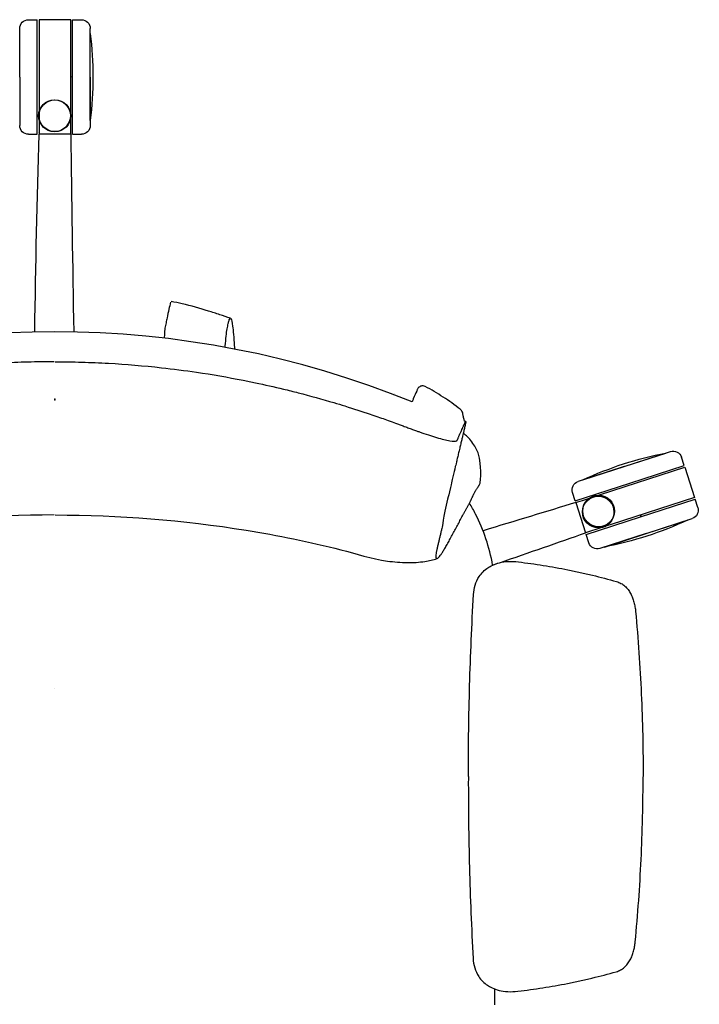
# Model space of a CAD drawing. Header units: metres. Extents: x 1.1 to 14.9, y -7.2 to 0.
# Tile 8 of 22: x 5.293 to 5.679, y -2.544 to -1.985. Entities that reach past the tile are written whole.
import ezdxf

# ---------------------------------------------------------------- set-up
doc = ezdxf.new("R2010")
doc.units = ezdxf.units.M
doc.header["$MEASUREMENT"] = 0
for name, color, linetype in [('2D_Any', 251, 'Continuous'), ('72_AIX_TNKFLEX_D3_FLEX_BASE_FLEX_300', 7, 'Continuous'), ('72_AIX_TNKFLEX_D3_FLEX_RUEDA_ESTANDAR', 7, 'Continuous'), ('72_AIX_TNKFLEX_D3_FLEX_TELAS_FLEX_DELATNE', 7, 'Continuous'), ('72_AIX_TNKFLEX_D3_FLEX_TELAS_FLEX_DETRAS', 7, 'Continuous')]:
    doc.layers.add(name, color=color, linetype=linetype)

# ---------------------------------------------------------------- blocks, each defined once
blk = doc.blocks.new('72AIX_TNKFLEX_D3_FLEX_BASE_FLEX_300')
at = {"extrusion": (8.04963631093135e-12, 1.107937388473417e-11, -1)}
blk.add_line((-4.440892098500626e-15, -1.77635683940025e-15, 0.1294484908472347), (1.122657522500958e-12, 1.548983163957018e-12, -0.01055150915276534), dxfattribs=at)
blk = doc.blocks.new('72AIX_TNKFLEX_D3_FLEX_TELA_BAJA_NUEVO')
blk.add_point((0, 0))
blk = doc.blocks.new('72AIX_TNKFLEX_D3_FLEX_TELA_BASE_NUEVO')
blk.add_point((0, 0))
blk = doc.blocks.new('72AIX_TNKFLEX_D3_CRON_RUEDA_1')
blk.add_circle((0, 0), 0.009000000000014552)
blk.add_point((0.009999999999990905, 0.02200000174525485, -0.06900000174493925))
blk = doc.blocks.new('2D_fLEX')
at = {"layer": '2D_Any'}
for p, q in [((-0.01459790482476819, 0.6937679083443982), (-0.009599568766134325, 0.6937679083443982)), ((-0.009599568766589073, 0.6612679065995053), (-0.009599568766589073, 0.6937679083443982)), ((0.00940043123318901, 0.6937679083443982), (-0.008599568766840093, 0.6937679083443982)), ((-0.008599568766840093, 0.6937679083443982), (-0.008599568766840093, 0.6440987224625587)), ((0.00940043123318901, 0.641905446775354), (0.00940043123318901, 0.6937679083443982)), ((0.01040043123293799, 0.6612679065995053), (0.01040043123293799, 0.6937679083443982)), ((0.01040043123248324, 0.6937679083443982), (0.01539876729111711, 0.6937679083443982)), ((-0.01960123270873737, 0.6612679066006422), (-0.01959790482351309, 0.6887679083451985)), ((0.02040209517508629, 0.6612679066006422), (0.02039876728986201, 0.6887679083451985)), ((0.02040209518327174, 0.6612679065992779), (0.02040209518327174, 0.6860159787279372)), ((-0.01960123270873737, 0.6612679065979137), (-0.01959790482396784, 0.6337679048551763)), ((-0.009599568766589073, 0.6407901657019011), (-0.009599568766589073, 0.6612679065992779)), ((0.01040043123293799, 0.628767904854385), (0.01040043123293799, 0.6612679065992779)), ((0.02040209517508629, 0.6612679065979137), (0.02039876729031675, 0.6337679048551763)), ((0.02040209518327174, 0.636519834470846), (0.02040209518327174, 0.6612679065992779)), ((-0.008599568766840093, 0.6440987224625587), (-0.008599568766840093, 0.6392679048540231)), ((-0.009599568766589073, 0.6394332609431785), (-0.009599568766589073, 0.6407901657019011)), ((-0.009599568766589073, 0.6385118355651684), (-0.009599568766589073, 0.6394321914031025)), ((-0.009599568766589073, 0.628767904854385), (-0.009599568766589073, 0.6385118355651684)), ((-0.008599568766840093, 0.6392679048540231), (-0.008599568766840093, 0.628767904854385)), ((0.00940043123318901, 0.6392679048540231), (0.00940043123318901, 0.6419054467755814)), ((0.00940043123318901, 0.6389125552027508), (0.00940043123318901, 0.6392679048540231)), ((0.00940043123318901, 0.6389125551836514), (0.00940043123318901, 0.6389125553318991)), ((0.00940043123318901, 0.6374027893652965), (0.00940043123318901, 0.6389088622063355)), ((0.00940043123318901, 0.628767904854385), (0.00940043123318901, 0.6374027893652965)), ((-0.01459790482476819, 0.6287679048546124), (-0.009599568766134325, 0.6287679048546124)), ((0.009111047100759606, 0.6287679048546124), (-0.008599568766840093, 0.6287679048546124)), ((0.00940043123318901, 0.6287679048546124), (0.009111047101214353, 0.6287679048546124)), ((0.01040043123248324, 0.6287679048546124), (0.01539876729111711, 0.6287679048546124)), ((0.323404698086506, 0.4404389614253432), (0.3495686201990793, 0.4489065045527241)), ((0.323404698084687, 0.4404389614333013), (0.3469494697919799, 0.448062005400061)), ((0.3574052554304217, 0.4409344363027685), (0.3558656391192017, 0.4456897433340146)), ((0.3234046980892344, 0.4404389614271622), (0.297242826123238, 0.4319650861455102)), ((0.2998599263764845, 0.432815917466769), (0.3234046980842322, 0.4404389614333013)), ((0.3098421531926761, 0.4244839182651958), (0.3577132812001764, 0.4399830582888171)), ((0.3264854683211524, 0.4309235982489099), (0.3574052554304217, 0.4409344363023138)), ((0.3577132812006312, 0.4399830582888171), (0.3632577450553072, 0.4228582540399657)), ((0.2955656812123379, 0.4209127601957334), (0.3264854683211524, 0.4309235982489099)), ((0.2955656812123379, 0.4209127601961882), (0.2940260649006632, 0.4256680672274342)), ((0.3058631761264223, 0.4231956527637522), (0.3098421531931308, 0.4244839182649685)), ((0.295873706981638, 0.4199613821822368), (0.2970474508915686, 0.4203414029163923)), ((0.2958737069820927, 0.4199613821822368), (0.3014181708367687, 0.402836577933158)), ((0.2970474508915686, 0.4203414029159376), (0.2995910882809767, 0.4211649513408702)), ((0.2995910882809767, 0.4211649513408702), (0.3058631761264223, 0.4231956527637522)), ((0.3632577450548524, 0.4228582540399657), (0.3158763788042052, 0.4075176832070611)), ((0.3326459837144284, 0.4118960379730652), (0.3635657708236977, 0.4219068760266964)), ((0.3651053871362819, 0.4171515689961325), (0.3635657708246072, 0.4219068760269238)), ((0.3017261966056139, 0.4018851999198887), (0.3326459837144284, 0.4118960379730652)), ((0.3357267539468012, 0.4023806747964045), (0.3618886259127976, 0.4108545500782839)), ((0.3357267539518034, 0.4023806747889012), (0.3592715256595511, 0.4100037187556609)), ((0.3105756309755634, 0.4058014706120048), (0.3014181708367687, 0.402836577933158)), ((0.3357267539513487, 0.4023806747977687), (0.3095628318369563, 0.3939131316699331)), ((0.3109663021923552, 0.4059279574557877), (0.3105756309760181, 0.4058014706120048)), ((0.3114076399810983, 0.4060708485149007), (0.3109663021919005, 0.4059279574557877)), ((0.3139667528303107, 0.4068994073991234), (0.3114076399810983, 0.4060708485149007)), ((0.3121819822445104, 0.3947576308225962), (0.3357267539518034, 0.4023806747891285)), ((0.3139667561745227, 0.4068994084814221), (0.3139667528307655, 0.4068994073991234)), ((0.3158763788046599, 0.4075176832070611), (0.3139783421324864, 0.4069031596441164)), ((0.3032658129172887, 0.3971298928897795), (0.3017261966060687, 0.4018851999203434))]:
    blk.add_line(p, q, dxfattribs=at)
for centre in [(0.0004004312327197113, 0.6392679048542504, -0.005026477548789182), (0.3086354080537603, 0.4146332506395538, -0.005026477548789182)]:
    blk.add_circle(centre, 0.009000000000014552, dxfattribs=at)
at = {"layer": '2D_Any', "extrusion": (0, 0, -1)}
for centre, radius, start, end in [((0.01459790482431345, 0.6887679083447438), 0.004999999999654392, 359.999999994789, 90), ((-0.01539876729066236, 0.6887679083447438), 0.004999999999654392, 90, 180.000000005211), ((0.1832311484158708, 0.6612679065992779), 0.2051315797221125, 173.0706788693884, 186.9293211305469), ((0.01459790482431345, 0.6337679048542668), 0.004999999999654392, 270, 5.211020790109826e-09), ((-0.01539876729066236, 0.6337679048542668), 0.004999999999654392, 179.999999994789, 270), ((-0.3861289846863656, 0.2467067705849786), 0.2051315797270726, 65.13038445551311, 78.98902671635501), ((-0.3511087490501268, 0.4441496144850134), 0.00499999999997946, 72.05970558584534, 162.0597055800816), ((-0.2987829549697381, 0.4272081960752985), 0.005000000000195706, 342.0597055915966, 72.05970558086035), ((-0.3603484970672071, 0.4156114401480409), 0.005000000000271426, 162.0597055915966, 252.0597055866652), ((-0.2730024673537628, 0.5961128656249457), 0.2051315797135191, 245.130384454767, 258.989026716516), ((-0.3080227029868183, 0.3986700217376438), 0.004999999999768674, 252.0597055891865, 342.0597055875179)]:
    blk.add_arc(centre, radius, start, end, dxfattribs=at)
at = {"layer": '2D_Any'}
for centre, radius, start, end in [((0.0004004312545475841, 0.639267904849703), 0.00899999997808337, 341.4426062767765, 353.0124337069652), ((0.0004004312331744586, 0.6392679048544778), 0.009000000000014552, 359.9999999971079, 10.53137027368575), ((0.0004004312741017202, 0.6392679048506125), 0.008999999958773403, 353.1051572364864, 356.755282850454), ((0.0004004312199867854, 0.6392679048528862), 0.009000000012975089, 356.8247911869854, 8.142219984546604e-09), ((2.800171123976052e-05, -0.02102745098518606), 0.5378386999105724, 67.8315600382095, 112.1087343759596), ((0.3086354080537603, 0.4146332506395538), 0.009000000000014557, 286.317451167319, 107.9402944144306), ((0.3086354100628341, 0.4146332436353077), 0.008999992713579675, 285.6239884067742, 286.3174514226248)]:
    blk.add_arc(centre, radius, start, end, dxfattribs=at)
for centre, major_axis, ratio, start_param, end_param in [((0.0004323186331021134, 0.6392738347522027), (0.008816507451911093, 0.001639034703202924), 4.30872396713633e-05, -1.075549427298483e-07, 0.0001722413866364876), ((0.0004002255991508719, 0.6392679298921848), (0.008933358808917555, -0.001094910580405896), 0.0004045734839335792, 7.747548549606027e-09, 0.001618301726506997), ((0.0004005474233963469, 0.63926789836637), (0.008985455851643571, -0.0005094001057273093), 0.0003032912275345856, -2.550637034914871e-08, 0.001213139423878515), ((0.000400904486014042, 0.6392677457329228), (0.008528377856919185, -0.002873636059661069), 0.0002785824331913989, 6.118766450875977e-08, 0.001114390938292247), ((0.2057898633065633, 0.4760125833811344), (-0.002789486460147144, 0.001117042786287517), 0.9957149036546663, -0.01381025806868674, 0.0272822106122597)]:
    blk.add_ellipse(centre, major_axis=major_axis, ratio=ratio, start_param=start_param, end_param=end_param, dxfattribs=at)
at = {"layer": '2D_Any', "extrusion": (0, 0, -1)}
for centre, major_axis, ratio, start_param, end_param in [((0.1919965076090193, 0.4787662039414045), (0.0008568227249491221, 0.002874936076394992), 9.462662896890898e-05, 2.608948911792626e-06, 0.004773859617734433), ((0.2083539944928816, 0.4818510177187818), (-0.003001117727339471, 0.0003385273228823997), 0.9963552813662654, 0.2356565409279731, 0.3256783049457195), ((0.1747711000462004, 0.463138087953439), (0.003539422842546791, 0.007174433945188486), 0.1061957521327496, -0.03428790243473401, -1.96410534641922e-08), ((0.2166364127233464, 0.45593957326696), (-0.002147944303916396, 0.001940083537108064), 0.0001098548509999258, -4.747172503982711e-07, 0.0004683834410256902)]:
    blk.add_ellipse(centre, major_axis=major_axis, ratio=ratio, start_param=start_param, end_param=end_param, dxfattribs=at)
at = {"layer": '2D_Any'}
for points in [[(-0.01106765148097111, 0.5168092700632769), (-0.01041001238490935, 0.5544607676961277), (-0.00975247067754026, 0.5921118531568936), (-0.008599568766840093, 0.6287679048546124)], [(-0.009095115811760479, 0.6297621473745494), (-0.009095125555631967, 0.6297615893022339), (-0.009095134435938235, 0.6297610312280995), (-0.00909514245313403, 0.6297604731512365)], [(0.009093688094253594, 0.6297621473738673), (0.009093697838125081, 0.6297615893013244), (0.00909370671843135, 0.6297610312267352), (0.009093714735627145, 0.629760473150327)], [(0.00940043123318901, 0.6287679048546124), (0.009751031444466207, 0.5921125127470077), (0.01040856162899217, 0.5544620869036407), (0.01106618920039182, 0.5168112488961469)], [(0.06281315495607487, 0.5188123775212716), (0.06277940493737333, 0.5186481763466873), (0.06275079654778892, 0.5184378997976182), (0.06272650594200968, 0.5181830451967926)], [(0.2206703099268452, 0.4797659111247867), (0.2173050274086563, 0.4819056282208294), (0.2139403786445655, 0.4839830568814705), (0.2103601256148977, 0.4858047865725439)], [(0.192860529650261, 0.4816357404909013), (0.1928581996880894, 0.481636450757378), (0.1928558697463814, 0.4816371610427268), (0.192853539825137, 0.4816378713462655)], [(0.2056192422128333, 0.4831281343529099), (0.2050817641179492, 0.4819871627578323), (0.2044152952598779, 0.4804701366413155), (0.2037023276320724, 0.4787942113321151)], [(0.2037023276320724, 0.4787942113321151), (0.2034774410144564, 0.4782655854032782), (0.2032479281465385, 0.4777211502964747), (0.2030163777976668, 0.4771677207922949)], [(0.2303260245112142, 0.4728489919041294), (0.227189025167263, 0.4752980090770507), (0.2240430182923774, 0.4776214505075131), (0.2206703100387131, 0.4797659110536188)], [(0.2334159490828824, 0.4659634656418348), (0.2329564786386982, 0.4660994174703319), (0.2327263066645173, 0.4661644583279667), (0.2327263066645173, 0.4661644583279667)], [(0.2411930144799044, 0.4452168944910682), (0.2411927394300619, 0.4452188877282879), (0.241192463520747, 0.4452208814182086), (0.2411921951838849, 0.4452228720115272)], [(0.2417083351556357, 0.4316635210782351), (0.2419885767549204, 0.434214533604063), (0.2423070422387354, 0.4367101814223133), (0.2411930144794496, 0.4452168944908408)], [(0.2958737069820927, 0.4199613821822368), (0.2793123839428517, 0.4149395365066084), (0.2613088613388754, 0.4094559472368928), (0.2433051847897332, 0.4039723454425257)], [(0.2973157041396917, 0.4204231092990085), (0.2973151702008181, 0.4204229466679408), (0.2973146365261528, 0.4204227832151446), (0.2973141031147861, 0.4204226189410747)], [(0.2526200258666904, 0.3858578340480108), (0.2693862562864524, 0.3916115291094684), (0.2861523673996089, 0.3973651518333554), (0.3014181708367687, 0.402836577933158)], [(0.3088021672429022, 0.4051876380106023), (0.3088036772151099, 0.405187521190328), (0.3088051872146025, 0.4051874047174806), (0.3088066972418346, 0.4051872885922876)], [(0.2488651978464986, 0.3845692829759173), (0.2501168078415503, 0.3849988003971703), (0.2513684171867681, 0.3854283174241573), (0.2526200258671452, 0.3858578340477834)], [(0.2487242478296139, 0.3845209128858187), (0.248771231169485, 0.384537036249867), (0.2488182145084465, 0.3845531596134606), (0.2488651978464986, 0.3845692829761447)], [(0.2499719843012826, 0.1351954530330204), (0.2499858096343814, 0.1381569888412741), (0.2499982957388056, 0.1411188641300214), (0.2500099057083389, 0.1440809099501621)]]:
    blk.add_open_spline(points, degree=3, dxfattribs=at)
for points, knots in [([(0.06604489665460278, 0.5336801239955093), (0.06565987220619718, 0.5322978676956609), (0.06532074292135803, 0.5308986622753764), (0.06464663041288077, 0.5279092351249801), (0.06432025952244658, 0.5263178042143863), (0.0638075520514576, 0.5237695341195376), (0.06362052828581, 0.5228273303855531), (0.06322829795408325, 0.5208595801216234), (0.06301676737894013, 0.5198029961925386), (0.06281315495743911, 0.5188123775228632)], [0, 0, 0, 0, 0.004304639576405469, 0.004304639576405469, 0.009504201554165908, 0.009504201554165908, 0.01246603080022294, 0.01246603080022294, 0.0155851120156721, 0.0155851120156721, 0.0155851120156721, 0.0155851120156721]), ([(0.09996902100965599, 0.5244773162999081), (0.09797082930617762, 0.5251493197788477), (0.09593879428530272, 0.5258239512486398), (0.09176834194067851, 0.5271857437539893), (0.08961575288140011, 0.5278765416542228), (0.08263784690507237, 0.530064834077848), (0.07778034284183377, 0.53153400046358), (0.07055448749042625, 0.5331786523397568), (0.06842028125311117, 0.5335990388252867), (0.06625722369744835, 0.5339239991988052)], [0, 0, 0, 0, 0.00633566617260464, 0.00633566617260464, 0.01349146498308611, 0.01349146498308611, 0.02978367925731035, 0.02978367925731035, 0.03638421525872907, 0.03638421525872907, 0.03638421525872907, 0.03638421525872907]), ([(0.0969532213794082, 0.5078852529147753), (0.09697568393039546, 0.5081970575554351), (0.09713102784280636, 0.5102921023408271), (0.0974681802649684, 0.514084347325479), (0.09805675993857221, 0.5184922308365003), (0.09861163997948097, 0.5210742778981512), (0.09901843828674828, 0.5225967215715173), (0.09917676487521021, 0.5231892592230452)], [59.45701128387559, 59.45701128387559, 59.45701128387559, 59.45701128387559, 64.2754460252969, 91.31461360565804, 112.7750438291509, 130.8895166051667, 142.4320885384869, 142.4320885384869, 142.4320885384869, 142.4320885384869]), ([(0.09917676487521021, 0.5231892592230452), (0.09921364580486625, 0.5233126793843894), (0.09956727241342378, 0.5244960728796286), (0.1002640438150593, 0.5249496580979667), (0.101269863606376, 0.5206538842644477), (0.1019210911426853, 0.5131670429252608), (0.1022421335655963, 0.5075606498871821), (0.1022795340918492, 0.5068763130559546)], [142.4320885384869, 142.4320885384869, 142.4320885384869, 142.4320885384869, 145.0307449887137, 167.3488695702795, 191.8412937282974, 220.5331145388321, 224.4008056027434, 224.4008056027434, 224.4008056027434, 224.4008056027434]), ([(0.06272650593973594, 0.5181830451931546), (0.06260040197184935, 0.5168599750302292), (0.06253358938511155, 0.5156827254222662), (0.06245441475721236, 0.5141012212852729), (0.06243207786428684, 0.5135978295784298), (0.06241291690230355, 0.5131211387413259)], [0, 0, 0, 0, 0.004827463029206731, 0.004827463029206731, 0.007251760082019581, 0.007251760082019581, 0.007251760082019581, 0.007251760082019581]), ([(3.360993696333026e-05, 0.4998003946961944), (-0.004997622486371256, 0.4998001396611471), (-0.01002748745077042, 0.4997314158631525), (-0.02008675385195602, 0.4994567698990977), (-0.02511289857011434, 0.4992509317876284), (-0.04018178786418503, 0.4984279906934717), (-0.05020443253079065, 0.4976060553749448), (-0.06685508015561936, 0.4957853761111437), (-0.07350399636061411, 0.4949372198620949), (-0.08898082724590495, 0.4926717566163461), (-0.09777346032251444, 0.4911668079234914), (-0.1089089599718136, 0.4889786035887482), (-0.1112434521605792, 0.4885041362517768), (-0.1188877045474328, 0.4868996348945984), (-0.1241853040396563, 0.4857071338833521), (-0.1322575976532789, 0.4837687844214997), (-0.1350734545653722, 0.4830702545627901), (-0.1446722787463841, 0.4806073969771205), (-0.1514122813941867, 0.47874332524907), (-0.1601303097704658, 0.4761666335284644), (-0.1622181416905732, 0.4755368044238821), (-0.16929348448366, 0.4733606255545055), (-0.1740508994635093, 0.4718181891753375), (-0.1799756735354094, 0.4698174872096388), (-0.1814358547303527, 0.4693189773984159), (-0.1858600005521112, 0.4677947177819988), (-0.1879035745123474, 0.4670879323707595), (-0.1924563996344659, 0.4654435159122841), (-0.1934685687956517, 0.4650745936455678), (-0.1965057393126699, 0.4639513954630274), (-0.1972730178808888, 0.4636661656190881), (-0.1992166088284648, 0.4629406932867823), (-0.1997949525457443, 0.4627219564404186), (-0.2010494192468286, 0.4622526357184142), (-0.2015248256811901, 0.462075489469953), (-0.2022311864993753, 0.4618140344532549), (-0.202464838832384, 0.4617278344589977), (-0.2030726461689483, 0.4615044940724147), (-0.2034414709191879, 0.4613698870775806), (-0.2041987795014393, 0.4610952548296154), (-0.2045920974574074, 0.4609536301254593), (-0.2055195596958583, 0.4606219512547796), (-0.2060562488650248, 0.4604318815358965), (-0.2101090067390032, 0.4590113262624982), (-0.2134377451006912, 0.4579291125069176), (-0.2193435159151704, 0.4562046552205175), (-0.2218581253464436, 0.4555831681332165), (-0.2260083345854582, 0.4548848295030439), (-0.2271197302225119, 0.4549528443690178), (-0.2277619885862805, 0.4552161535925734), (-0.2278523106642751, 0.4552710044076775), (-0.2279900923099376, 0.455394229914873), (-0.2280352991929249, 0.4554550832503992), (-0.2281113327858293, 0.4556034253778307), (-0.2281274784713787, 0.4556541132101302), (-0.2282156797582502, 0.4558856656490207), (-0.2282358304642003, 0.4559414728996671), (-0.2283703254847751, 0.4562104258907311), (-0.2284517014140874, 0.4563694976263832), (-0.2285985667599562, 0.4567176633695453), (-0.2286351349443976, 0.4568742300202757), (-0.2288753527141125, 0.4573948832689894), (-0.228961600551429, 0.4575608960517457), (-0.2291828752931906, 0.4580648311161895), (-0.2292554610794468, 0.4582738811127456), (-0.2295506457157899, 0.4589912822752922), (-0.2296681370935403, 0.4592077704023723), (-0.2299228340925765, 0.4597419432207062), (-0.2300031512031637, 0.4599202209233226), (-0.2302008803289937, 0.4603959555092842), (-0.230307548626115, 0.4606647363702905), (-0.2305546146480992, 0.4612456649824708), (-0.230660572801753, 0.4614828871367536), (-0.2311421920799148, 0.4625594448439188), (-0.2311792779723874, 0.462667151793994), (-0.2315292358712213, 0.4634663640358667), (-0.2315844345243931, 0.463591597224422), (-0.231651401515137, 0.4637432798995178), (-0.2316687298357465, 0.4637824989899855), (-0.2317738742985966, 0.4640211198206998), (-0.2318653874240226, 0.4642307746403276), (-0.2319807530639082, 0.4644951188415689), (-0.2320153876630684, 0.4645744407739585), (-0.2320902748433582, 0.4647478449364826), (-0.2321307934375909, 0.4648424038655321), (-0.2322390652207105, 0.4650936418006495), (-0.2323143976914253, 0.4652669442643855), (-0.2324476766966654, 0.4655581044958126), (-0.2325065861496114, 0.465680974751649), (-0.2326057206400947, 0.4658784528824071), (-0.2326472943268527, 0.4659571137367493), (-0.2327021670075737, 0.4660517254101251), (-0.2327191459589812, 0.4660792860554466), (-0.2327881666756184, 0.4661825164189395), (-0.2328268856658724, 0.4662138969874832), (-0.2328523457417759, 0.4662064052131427)], [0, 0, 0, 0, 1.509369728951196, 1.509369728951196, 3.018978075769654, 3.018978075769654, 6.038004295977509, 6.038004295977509, 8.045456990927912, 8.045456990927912, 10.71213706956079, 10.71213706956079, 11.42054897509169, 11.42054897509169, 13.03543194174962, 13.03543194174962, 13.89046568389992, 13.89046568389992, 15.94446210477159, 15.94446210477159, 16.59211480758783, 16.59211480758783, 18.14505736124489, 18.14505736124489, 18.62549573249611, 18.62549573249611, 19.54529406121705, 19.54529406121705, 19.92912656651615, 19.92912656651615, 20.08358744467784, 20.08358744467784, 20.33250472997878, 20.33250472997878, 20.48196052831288, 20.48196052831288, 20.55593665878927, 20.55593665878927, 20.6746245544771, 20.6746245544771, 20.80294451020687, 20.80294451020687, 20.98127392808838, 20.98127392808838, 22.1595255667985, 22.1595255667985, 23.35081861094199, 23.35081861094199, 24.70846548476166, 24.70846548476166, 24.99997342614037, 24.99997342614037, 25.26813701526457, 25.26813701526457, 25.53513170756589, 25.53513170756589, 25.82969512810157, 25.82969512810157, 25.97650837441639, 25.97650837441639, 26.19714619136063, 26.19714619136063, 26.30772301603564, 26.30772301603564, 26.44205415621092, 26.44205415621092, 26.62878234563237, 26.62878234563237, 26.75444602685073, 26.75444602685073, 26.86240943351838, 26.86240943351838, 26.94736695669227, 26.94736695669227, 27.25597132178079, 27.25597132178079, 27.31444368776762, 27.31444368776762, 27.32628530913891, 27.32628530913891, 27.39293858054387, 27.39293858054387, 27.40758656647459, 27.40758656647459, 27.42453626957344, 27.42453626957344, 27.45336382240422, 27.45336382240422, 27.47984152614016, 27.47984152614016, 27.50321932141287, 27.50321932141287, 27.5147776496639, 27.5147776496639, 27.55371148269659, 27.55371148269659, 27.55371148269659, 27.55371148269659]), ([(0.0005651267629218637, 0.4998001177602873), (0.00559635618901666, 0.4997946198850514), (0.01062614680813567, 0.4997206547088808), (0.02068512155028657, 0.4994355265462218), (0.02571104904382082, 0.4992244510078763), (0.04077907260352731, 0.4983858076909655), (0.05080085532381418, 0.4975534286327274), (0.06744959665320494, 0.4957153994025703), (0.07409762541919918, 0.4948603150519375), (0.08957208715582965, 0.4925787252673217), (0.0983631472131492, 0.4910646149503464), (0.1094963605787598, 0.4888648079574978), (0.1118303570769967, 0.4883879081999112), (0.1194729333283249, 0.4867754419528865), (0.1247692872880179, 0.4855774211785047), (0.1328395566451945, 0.4836306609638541), (0.1356546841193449, 0.4829291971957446), (0.1452509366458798, 0.4804563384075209), (0.1519889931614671, 0.4785852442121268), (0.1607043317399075, 0.4759994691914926), (0.1627915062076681, 0.4753674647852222), (0.1698645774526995, 0.4731839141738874), (0.1746203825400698, 0.4716365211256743), (0.1805430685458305, 0.4696296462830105), (0.1820027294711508, 0.4691296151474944), (0.1864252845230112, 0.4676007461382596), (0.1884681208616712, 0.4668918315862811), (0.1930192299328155, 0.4652426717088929), (0.1940310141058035, 0.4648726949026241), (0.1970670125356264, 0.4637463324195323), (0.1978339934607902, 0.4634603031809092), (0.1997768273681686, 0.4627328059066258), (0.2003549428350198, 0.4625134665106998), (0.201608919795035, 0.4620428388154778), (0.2020841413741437, 0.461865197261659), (0.2027902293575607, 0.4616030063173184), (0.2030237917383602, 0.4615165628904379), (0.2036313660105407, 0.4612925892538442), (0.2040000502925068, 0.4611575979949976), (0.2047570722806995, 0.4608821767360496), (0.2051502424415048, 0.460740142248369), (0.2060773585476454, 0.4604074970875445), (0.2066138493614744, 0.4602168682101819), (0.2106651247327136, 0.4587920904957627), (0.2139927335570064, 0.4577064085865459), (0.2198967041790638, 0.4559757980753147), (0.2224106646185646, 0.4553516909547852), (0.2265601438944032, 0.4546490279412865), (0.2276716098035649, 0.4547158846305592), (0.2283141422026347, 0.4549785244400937), (0.2284045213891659, 0.4550332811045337), (0.2285424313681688, 0.4551563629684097), (0.2285877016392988, 0.4552171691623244), (0.2286638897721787, 0.4553654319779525), (0.2286800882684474, 0.4554161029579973), (0.2287685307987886, 0.4556475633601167), (0.2287887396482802, 0.4557033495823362), (0.2289235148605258, 0.455972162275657), (0.2290050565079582, 0.4561311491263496), (0.2291522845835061, 0.4564791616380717), (0.2291890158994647, 0.4566356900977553), (0.2294297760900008, 0.4571560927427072), (0.2295161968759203, 0.4573220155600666), (0.2297379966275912, 0.4578257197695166), (0.2298108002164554, 0.4580346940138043), (0.2301067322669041, 0.4587517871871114), (0.2302244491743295, 0.4589681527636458), (0.2304797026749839, 0.4595020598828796), (0.2305602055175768, 0.4596802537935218), (0.2307584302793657, 0.4601557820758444), (0.230865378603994, 0.4604244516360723), (0.231113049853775, 0.4610051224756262), (0.2312192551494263, 0.4612422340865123), (0.2317019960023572, 0.4623182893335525), (0.2317391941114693, 0.4624259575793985), (0.232089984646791, 0.463224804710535), (0.2321453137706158, 0.4633499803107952), (0.2322124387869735, 0.4635015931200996), (0.2322298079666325, 0.4635407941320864), (0.2323352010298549, 0.4637793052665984), (0.2324269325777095, 0.4639888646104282), (0.232542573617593, 0.4642530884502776), (0.2325772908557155, 0.4643323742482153), (0.2326523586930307, 0.4645057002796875), (0.232692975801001, 0.4646002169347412), (0.2328015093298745, 0.4648513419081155), (0.2328770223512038, 0.46502456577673), (0.2330106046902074, 0.4653155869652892), (0.2330696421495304, 0.4654383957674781), (0.2331689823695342, 0.4656357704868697), (0.2332106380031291, 0.4657143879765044), (0.2332656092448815, 0.4658089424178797), (0.2332826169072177, 0.465836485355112), (0.2333517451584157, 0.4659396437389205), (0.2333904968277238, 0.4659709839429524), (0.2334159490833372, 0.4659634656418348)], [0, 0, 0, 0, 1.509369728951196, 1.509369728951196, 3.018978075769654, 3.018978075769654, 6.038004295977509, 6.038004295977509, 8.045456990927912, 8.045456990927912, 10.71213706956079, 10.71213706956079, 11.42054897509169, 11.42054897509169, 13.03543194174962, 13.03543194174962, 13.89046568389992, 13.89046568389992, 15.94446210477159, 15.94446210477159, 16.59211480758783, 16.59211480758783, 18.14505736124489, 18.14505736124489, 18.62549573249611, 18.62549573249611, 19.54529406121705, 19.54529406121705, 19.92912656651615, 19.92912656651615, 20.08358744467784, 20.08358744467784, 20.33250472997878, 20.33250472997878, 20.48196052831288, 20.48196052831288, 20.55593665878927, 20.55593665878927, 20.6746245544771, 20.6746245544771, 20.80294451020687, 20.80294451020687, 20.98127392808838, 20.98127392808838, 22.1595255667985, 22.1595255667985, 23.35081861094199, 23.35081861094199, 24.70846548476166, 24.70846548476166, 24.99997342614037, 24.99997342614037, 25.26813701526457, 25.26813701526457, 25.53513170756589, 25.53513170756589, 25.82969512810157, 25.82969512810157, 25.97650837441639, 25.97650837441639, 26.19714619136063, 26.19714619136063, 26.30772301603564, 26.30772301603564, 26.44205415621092, 26.44205415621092, 26.62878234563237, 26.62878234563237, 26.75444602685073, 26.75444602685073, 26.86240943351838, 26.86240943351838, 26.94736695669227, 26.94736695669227, 27.25597132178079, 27.25597132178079, 27.31444368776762, 27.31444368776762, 27.32628530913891, 27.32628530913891, 27.39293858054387, 27.39293858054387, 27.40758656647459, 27.40758656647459, 27.42453626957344, 27.42453626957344, 27.45336382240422, 27.45336382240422, 27.47984152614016, 27.47984152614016, 27.50321932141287, 27.50321932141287, 27.5147776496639, 27.5147776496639, 27.55371148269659, 27.55371148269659, 27.55371148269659, 27.55371148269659]), ([(0.2103601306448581, 0.4858047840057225), (0.2100467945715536, 0.4859652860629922), (0.2096992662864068, 0.4860721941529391), (0.2090580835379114, 0.4861591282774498), (0.2087553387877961, 0.4861524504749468), (0.2082457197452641, 0.4860743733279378), (0.2080288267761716, 0.4860099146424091), (0.2076425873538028, 0.4858548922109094), (0.2074742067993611, 0.485762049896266), (0.2071416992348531, 0.4855482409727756), (0.2070004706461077, 0.4854290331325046), (0.2067237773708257, 0.4851704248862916), (0.206620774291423, 0.4850458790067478), (0.2063485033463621, 0.4846955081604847), (0.2062476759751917, 0.4845174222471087), (0.2058876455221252, 0.4838554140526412), (0.2057078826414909, 0.4834062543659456), (0.2055149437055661, 0.4828782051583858)], [0, 0, 0, 0, 0.001094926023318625, 0.001094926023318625, 0.002074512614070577, 0.002074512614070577, 0.002961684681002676, 0.002961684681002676, 0.003924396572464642, 0.003924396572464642, 0.005259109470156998, 0.005259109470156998, 0.007267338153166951, 0.007267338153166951, 0.01168658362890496, 0.01168658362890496, 0.02429162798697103, 0.02429162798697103, 0.02429162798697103, 0.02429162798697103]), ([(0.2103601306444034, 0.4858047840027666), (0.2103601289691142, 0.4858047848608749), (0.2103601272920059, 0.4858047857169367), (0.2103601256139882, 0.4858047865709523), (0.2103601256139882, 0.4858047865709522), (0.2103601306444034, 0.4858047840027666), (0.2103601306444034, 0.4858047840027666)], [31.15404722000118, 31.15404722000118, 31.15404722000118, 31.15404722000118, 31.1553392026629, 31.1553392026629, 31.1553392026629, 31.15533920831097, 31.15533920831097, 31.15533920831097, 31.15533920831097]), ([(0.2303265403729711, 0.4728485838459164), (0.230326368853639, 0.4728487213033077), (0.2303261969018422, 0.4728488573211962), (0.2303260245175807, 0.472848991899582), (0.2303260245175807, 0.472848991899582), (0.2303265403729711, 0.4728485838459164), (0.2303265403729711, 0.4728485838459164)], [37.82206296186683, 37.82206296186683, 37.82206296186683, 37.82206296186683, 37.85586373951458, 37.85586373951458, 37.85586373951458, 37.855864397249, 37.855864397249, 37.855864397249, 37.855864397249]), ([(0.2318050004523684, 0.470439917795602), (0.2317574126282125, 0.4706754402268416), (0.2316767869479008, 0.4709800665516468), (0.2314119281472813, 0.4715838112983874), (0.2312429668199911, 0.4718721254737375), (0.2308396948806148, 0.4723870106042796), (0.2306058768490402, 0.4726247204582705), (0.2303265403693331, 0.4728485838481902)], [0, 0, 0, 0, 0.001376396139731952, 0.001376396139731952, 0.002585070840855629, 0.002585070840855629, 0.003728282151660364, 0.003728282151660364, 0.003728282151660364, 0.003728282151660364]), ([(0.2318051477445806, 0.4704391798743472), (0.2318050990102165, 0.4704394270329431), (0.231805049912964, 0.470439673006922), (0.2318050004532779, 0.470439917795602), (0.2318050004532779, 0.470439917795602), (0.2318051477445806, 0.4704391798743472), (0.2318051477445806, 0.4704391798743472)], [35.55275655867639, 35.55275655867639, 35.55275655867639, 35.55275655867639, 35.58255812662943, 35.58255812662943, 35.58255812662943, 35.582558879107, 35.582558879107, 35.582558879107, 35.582558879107]), ([(0.2327263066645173, 0.4661644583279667), (0.2323424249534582, 0.4674838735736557), (0.2322402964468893, 0.4680551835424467), (0.2320872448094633, 0.4689176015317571), (0.2320340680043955, 0.4692177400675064), (0.231922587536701, 0.4698292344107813), (0.2318634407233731, 0.4701435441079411), (0.2318051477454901, 0.4704391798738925)], [0, 0, 0, 0, 0.001740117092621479, 0.001740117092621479, 0.002650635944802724, 0.002650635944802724, 0.003606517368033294, 0.003606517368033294, 0.003606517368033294, 0.003606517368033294]), ([(0.2334159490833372, 0.4659634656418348), (0.2334186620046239, 0.4659626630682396), (0.2334212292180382, 0.4659614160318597), (0.233462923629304, 0.4659324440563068), (0.2334657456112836, 0.4657889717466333), (0.2333929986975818, 0.4652146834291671), (0.2333032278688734, 0.46473951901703), (0.2331048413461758, 0.4638248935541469), (0.2330310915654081, 0.463497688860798), (0.2327794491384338, 0.4624137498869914), (0.2326128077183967, 0.4617291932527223), (0.2323101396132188, 0.4604579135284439), (0.2322361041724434, 0.4601442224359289), (0.2321249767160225, 0.459672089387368), (0.2320836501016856, 0.4594962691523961), (0.2319626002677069, 0.4589797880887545), (0.2318821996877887, 0.4586350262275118), (0.2315518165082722, 0.4572202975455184), (0.2314652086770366, 0.4568537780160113), (0.2310957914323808, 0.4553059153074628), (0.2309400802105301, 0.4546589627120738), (0.2306400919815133, 0.4534033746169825), (0.2305335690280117, 0.4529556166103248), (0.2303291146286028, 0.4520944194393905), (0.2302434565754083, 0.4517328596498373), (0.2299934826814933, 0.4506749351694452), (0.2297962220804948, 0.4498315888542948), (0.2291891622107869, 0.4472637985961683), (0.228979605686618, 0.4463830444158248), (0.2285743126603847, 0.4446795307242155), (0.2283798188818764, 0.4438614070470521), (0.2277718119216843, 0.4412955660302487), (0.2277713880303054, 0.441290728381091), (0.2267514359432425, 0.4369836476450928), (0.2263227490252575, 0.4351761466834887), (0.2255111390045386, 0.4317502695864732), (0.2252773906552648, 0.4307633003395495), (0.2237588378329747, 0.4243528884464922), (0.2236570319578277, 0.4239237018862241), (0.2226391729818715, 0.4196288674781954), (0.2221322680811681, 0.4174900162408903), (0.2215808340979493, 0.4151628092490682)], [27.55371148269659, 27.55371148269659, 27.55371148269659, 27.55371148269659, 27.5578719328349, 27.5578719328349, 27.62548724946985, 27.62548724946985, 27.70522600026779, 27.70522600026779, 27.74266060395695, 27.74266060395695, 27.81993418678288, 27.81993418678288, 27.84588686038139, 27.84588686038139, 27.85995839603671, 27.85995839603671, 27.88967802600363, 27.88967802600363, 27.98063562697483, 27.98063562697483, 28.06264292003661, 28.06264292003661, 28.1087465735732, 28.1087465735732, 28.14264091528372, 28.14264091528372, 28.20856236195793, 28.20856236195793, 28.24269221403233, 28.24269221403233, 28.27580351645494, 28.27580351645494, 28.34241326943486, 28.34241326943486, 28.3969041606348, 28.3969041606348, 28.43097592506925, 28.43097592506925, 28.49751527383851, 28.49751527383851, 28.57060894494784, 28.57060894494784, 28.57060894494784, 28.57060894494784]), ([(0.2411930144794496, 0.4452168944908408), (0.2409271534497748, 0.4471625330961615), (0.2401748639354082, 0.449195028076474), (0.2378628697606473, 0.4532679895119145), (0.2362510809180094, 0.4553688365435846), (0.2337206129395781, 0.4579162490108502), (0.2331040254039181, 0.4584944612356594), (0.2324575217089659, 0.4590592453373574)], [0, 0, 0, 0, 0.009008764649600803, 0.009008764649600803, 0.01811997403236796, 0.01811997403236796, 0.0208408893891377, 0.0208408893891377, 0.0208408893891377, 0.0208408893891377]), ([(0.2362828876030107, 0.4210586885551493), (0.2364427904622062, 0.4213942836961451), (0.2365994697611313, 0.4217308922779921), (0.2367551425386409, 0.4220680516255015), (0.2368710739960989, 0.422319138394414), (0.2369864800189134, 0.4225705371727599), (0.2371023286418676, 0.4228220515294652), (0.2373082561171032, 0.4232691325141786), (0.2375155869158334, 0.4237165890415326), (0.2377297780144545, 0.424163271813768), (0.2377978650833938, 0.4243052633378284), (0.2378666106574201, 0.4244471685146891), (0.2379362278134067, 0.4245889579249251), (0.2379806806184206, 0.4246794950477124), (0.2380254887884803, 0.424769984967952), (0.2380707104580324, 0.4248604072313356), (0.2381867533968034, 0.4250924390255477), (0.2383055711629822, 0.4253240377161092), (0.2384277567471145, 0.4255547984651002), (0.238549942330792, 0.4257855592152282), (0.2386755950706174, 0.4260155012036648), (0.2388055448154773, 0.4262442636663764), (0.2388238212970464, 0.4262764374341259), (0.2388421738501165, 0.4263085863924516), (0.2388606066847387, 0.4263407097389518), (0.2389732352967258, 0.4265369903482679), (0.2390888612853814, 0.4267323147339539), (0.2392073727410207, 0.4269267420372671), (0.2393452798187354, 0.427152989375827), (0.2394871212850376, 0.427378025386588), (0.2396318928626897, 0.4276018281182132), (0.2397290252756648, 0.4277519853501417), (0.2398272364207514, 0.4279015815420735), (0.2399263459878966, 0.4280506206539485), (0.240122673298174, 0.4283458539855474), (0.2403225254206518, 0.4286389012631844), (0.2405154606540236, 0.4289336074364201), (0.2406606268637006, 0.4291553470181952), (0.240802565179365, 0.4293781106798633), (0.2409355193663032, 0.4296033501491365), (0.2409622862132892, 0.4296486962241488), (0.2409886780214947, 0.4296941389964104), (0.2410146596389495, 0.4297396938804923), (0.2411177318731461, 0.4299204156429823), (0.2412143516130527, 0.4301029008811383), (0.2413011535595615, 0.4302883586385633), (0.2414098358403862, 0.4305205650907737), (0.241503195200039, 0.4307574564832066), (0.2415745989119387, 0.4310012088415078), (0.2416268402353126, 0.4311795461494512), (0.2416674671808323, 0.4313615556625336), (0.2416933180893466, 0.4315478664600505), (0.2416986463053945, 0.4315862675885), (0.2417033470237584, 0.431624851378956), (0.2417074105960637, 0.4316636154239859)], [0, 0, 0, 0, 0.0716480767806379, 0.0716480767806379, 0.0716480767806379, 0.1250052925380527, 0.1250052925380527, 0.1250052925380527, 0.219850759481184, 0.219850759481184, 0.219850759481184, 0.2500002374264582, 0.2500002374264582, 0.2500002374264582, 0.269251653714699, 0.269251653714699, 0.269251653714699, 0.318652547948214, 0.318652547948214, 0.318652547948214, 0.368053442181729, 0.368053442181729, 0.368053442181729, 0.375001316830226, 0.375001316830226, 0.375001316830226, 0.417454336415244, 0.417454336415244, 0.417454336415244, 0.46685523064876, 0.46685523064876, 0.46685523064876, 0.5000000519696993, 0.5000000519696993, 0.5000000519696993, 0.56565701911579, 0.56565701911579, 0.56565701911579, 0.615057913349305, 0.615057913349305, 0.615057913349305, 0.6250034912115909, 0.6250034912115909, 0.6250034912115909, 0.664458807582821, 0.664458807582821, 0.664458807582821, 0.713859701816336, 0.713859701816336, 0.713859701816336, 0.7500030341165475, 0.7500030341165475, 0.7500030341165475, 0.7574526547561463, 0.7574526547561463, 0.7574526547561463, 0.7574526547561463]), ([(0.2215808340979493, 0.4151628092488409), (0.2201804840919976, 0.406617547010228), (0.2197463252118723, 0.4047854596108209), (0.2191558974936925, 0.4022916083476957), (0.2186836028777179, 0.4003027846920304), (0.2182938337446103, 0.3986518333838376), (0.217980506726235, 0.3973268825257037), (0.2177424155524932, 0.3963271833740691), (0.2175029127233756, 0.3953255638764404), (0.2172701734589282, 0.3943389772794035), (0.2170579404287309, 0.3933953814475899), (0.2168178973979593, 0.3922267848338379), (0.2166075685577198, 0.3909557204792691), (0.2164900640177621, 0.3897268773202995), (0.2165154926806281, 0.3888193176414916), (0.2166887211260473, 0.3882569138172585), (0.2170155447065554, 0.3880657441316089), (0.2175045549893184, 0.3882741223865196), (0.2181560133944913, 0.3888894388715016), (0.2189585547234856, 0.389885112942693), (0.2199017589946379, 0.3912335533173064), (0.2209853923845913, 0.3929358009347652), (0.2220051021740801, 0.3946561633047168), (0.2228927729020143, 0.3962162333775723), (0.2238241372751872, 0.3978881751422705), (0.2250462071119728, 0.4001384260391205), (0.2265309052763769, 0.4029068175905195), (0.2277685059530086, 0.4051898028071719), (0.2287422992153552, 0.4070056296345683), (0.2294600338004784, 0.408369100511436), (0.2301686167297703, 0.4097369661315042), (0.2308793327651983, 0.4111072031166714), (0.231603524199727, 0.4124776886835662), (0.2323511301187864, 0.413844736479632), (0.2331236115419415, 0.4152066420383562), (0.2339075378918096, 0.4165655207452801), (0.2346789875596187, 0.417926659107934), (0.2354155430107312, 0.4192956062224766), (0.2359393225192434, 0.4203420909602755), (0.2362222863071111, 0.4209315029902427), (0.2362828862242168, 0.4210586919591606)], [0, 0, 0, 0, 0.0622580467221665, 0.0974619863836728, 0.132665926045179, 0.167869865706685, 0.185471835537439, 0.203073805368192, 0.220675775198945, 0.238277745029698, 0.255879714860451, 0.273481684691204, 0.308685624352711, 0.343889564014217, 0.379093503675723, 0.41429744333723, 0.449501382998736, 0.484705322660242, 0.519909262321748, 0.555113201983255, 0.590317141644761, 0.625521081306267, 0.660725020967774, 0.678326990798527, 0.69592896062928, 0.731132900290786, 0.766336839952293, 0.801540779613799, 0.819142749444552, 0.836744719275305, 0.854346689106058, 0.871948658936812, 0.889550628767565, 0.907152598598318, 0.924754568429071, 0.942356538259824, 0.959958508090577, 0.97756047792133, 0.995162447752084, 1, 1, 1, 1]), ([(0.2487209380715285, 0.3845033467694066), (0.2468871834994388, 0.3945799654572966), (0.2436643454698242, 0.4044627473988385), (0.2379336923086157, 0.4155278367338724), (0.2367785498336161, 0.4175803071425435), (0.2355588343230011, 0.4195903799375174)], [0.01045029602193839, 0.01045029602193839, 0.01045029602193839, 0.01045029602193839, 0.04094457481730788, 0.04094457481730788, 0.0480468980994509, 0.0480468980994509, 0.0480468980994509, 0.0480468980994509]), ([(3.378446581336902e-05, 0.4129164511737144), (-0.03619910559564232, 0.4128931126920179), (-0.07258865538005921, 0.4101040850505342), (-0.1264027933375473, 0.4015512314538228), (-0.1443281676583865, 0.397873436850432), (-0.1708361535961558, 0.3911915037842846), (-0.1795239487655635, 0.3882068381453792), (-0.1922614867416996, 0.3864966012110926), (-0.1960930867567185, 0.3861852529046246), (-0.2032502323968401, 0.386105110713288), (-0.206601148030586, 0.3863117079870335), (-0.2110041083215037, 0.3869889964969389), (-0.2121717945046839, 0.3872092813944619), (-0.2144522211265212, 0.38773168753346), (-0.2155481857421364, 0.3880340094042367), (-0.2167005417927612, 0.3883822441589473)], [0, 0, 0, 0, 0.1086992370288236, 0.1086992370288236, 0.1636896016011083, 0.1636896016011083, 0.1909077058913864, 0.1909077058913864, 0.202352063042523, 0.202352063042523, 0.2124360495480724, 0.2124360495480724, 0.2161427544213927, 0.2161427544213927, 0.2198831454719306, 0.2198831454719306, 0.2198831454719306, 0.2198831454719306]), ([(0.000474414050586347, 0.4129162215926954), (0.03670726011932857, 0.4128551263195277), (0.07309388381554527, 0.4100281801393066), (0.1268990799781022, 0.4014192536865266), (0.1448206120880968, 0.3977227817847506), (0.1713216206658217, 0.391013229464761), (0.1800063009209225, 0.3880195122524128), (0.1927420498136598, 0.3862960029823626), (0.1965733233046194, 0.3859806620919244), (0.2037303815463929, 0.385893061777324), (0.2070815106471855, 0.3860961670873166), (0.2114851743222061, 0.3867688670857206), (0.2126530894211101, 0.3869879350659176), (0.2149340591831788, 0.3875079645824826), (0.216030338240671, 0.3878091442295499), (0.2171830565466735, 0.3881561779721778)], [0, 0, 0, 0, 0.1086992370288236, 0.1086992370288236, 0.1636896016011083, 0.1636896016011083, 0.1909077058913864, 0.1909077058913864, 0.202352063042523, 0.202352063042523, 0.2124360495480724, 0.2124360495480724, 0.2161427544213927, 0.2161427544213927, 0.2198831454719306, 0.2198831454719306, 0.2198831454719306, 0.2198831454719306]), ([(0.2378420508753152, 0.3677560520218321), (0.2379431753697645, 0.3695587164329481), (0.2382429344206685, 0.3713530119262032), (0.2393085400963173, 0.3748143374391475), (0.2400663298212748, 0.3764628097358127), (0.2424028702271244, 0.3800095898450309), (0.2440802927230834, 0.3816828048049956), (0.2474766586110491, 0.3839636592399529), (0.2495835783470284, 0.3851047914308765), (0.2556296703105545, 0.3866043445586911), (0.2592131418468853, 0.3868391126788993), (0.263346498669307, 0.3863126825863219)], [0, 0, 0, 0, 0.5416525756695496, 0.5416525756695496, 1.082176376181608, 1.082176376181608, 1.803839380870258, 1.803839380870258, 2.319924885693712, 2.319924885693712, 2.848568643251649, 2.848568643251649, 2.848568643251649, 2.848568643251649]), ([(0.263346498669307, 0.3863126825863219), (0.2656974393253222, 0.3860132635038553), (0.2680486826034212, 0.3857156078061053), (0.2703962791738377, 0.3853912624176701), (0.2727438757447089, 0.3850669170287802), (0.2750878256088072, 0.3847158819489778), (0.2774281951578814, 0.3843425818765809), (0.2797685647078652, 0.383969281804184), (0.2821053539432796, 0.3835737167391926), (0.2844379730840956, 0.3831548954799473), (0.2867705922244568, 0.382736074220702), (0.2890990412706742, 0.382293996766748), (0.2914229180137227, 0.3818290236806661), (0.2937467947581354, 0.3813640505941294), (0.2960660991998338, 0.3808761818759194), (0.2983803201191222, 0.3803653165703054), (0.300694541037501, 0.3798544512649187), (0.3030036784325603, 0.3793205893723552), (0.3053071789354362, 0.3787634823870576), (0.309914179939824, 0.3776492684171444), (0.3144986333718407, 0.3764420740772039), (0.3190599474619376, 0.3751533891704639)], [-0.5, -0.5, -0.5, -0.5, -0.4375, -0.4375, -0.4375, -0.375, -0.375, -0.375, -0.3125, -0.3125, -0.3125, -0.25, -0.25, -0.25, -0.1875, -0.1875, -0.1875, -0.125, -0.125, -0.125, 0, 0, 0, 0]), ([(0.3190599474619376, 0.3751533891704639), (0.3199164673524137, 0.3749114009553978), (0.3207460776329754, 0.3745729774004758), (0.3215256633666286, 0.3741438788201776), (0.3223052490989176, 0.3737147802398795), (0.3230348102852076, 0.3731950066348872), (0.3237010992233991, 0.3726049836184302), (0.3243673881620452, 0.3720149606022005), (0.3249704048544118, 0.3713546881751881), (0.3255116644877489, 0.3706480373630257), (0.3260529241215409, 0.3699413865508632), (0.3265324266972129, 0.3691883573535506), (0.3269561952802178, 0.3684056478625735), (0.3273799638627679, 0.3676229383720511), (0.3277479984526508, 0.366810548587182), (0.328067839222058, 0.3659799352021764), (0.3283876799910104, 0.3651493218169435), (0.3286593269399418, 0.3643004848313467), (0.3288899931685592, 0.3634408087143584), (0.3291206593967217, 0.3625811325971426), (0.3293103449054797, 0.3617106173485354), (0.3294624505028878, 0.3608336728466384), (0.3296145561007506, 0.3599567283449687), (0.3297290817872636, 0.359073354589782), (0.3298104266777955, 0.3581870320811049)], [-1, -1, -1, -1, -0.875, -0.875, -0.875, -0.75, -0.75, -0.75, -0.625, -0.625, -0.625, -0.5, -0.5, -0.5, -0.375, -0.375, -0.375, -0.25, -0.25, -0.25, -0.125, -0.125, -0.125, 0, 0, 0, 0]), ([(0.2349211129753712, 0.2646255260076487), (0.2349211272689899, 0.2646392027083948), (0.2349233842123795, 0.2668017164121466), (0.2349267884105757, 0.2711130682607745), (0.2349820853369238, 0.2797082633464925), (0.2351453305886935, 0.2947492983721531), (0.2356074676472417, 0.3162332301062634), (0.236516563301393, 0.3420038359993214), (0.2373606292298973, 0.359174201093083), (0.237842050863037, 0.3677560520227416)], [0.4998011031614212, 0.4998011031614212, 0.4998011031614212, 0.4998011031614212, 0.5, 0.53125, 0.5625, 0.625, 0.75, 0.875, 1, 1, 1, 1]), ([(0.3298104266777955, 0.3581870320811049), (0.3305244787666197, 0.3504068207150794), (0.3311592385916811, 0.3426192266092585), (0.3316993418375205, 0.334825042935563), (0.3322394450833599, 0.3270308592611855), (0.3326848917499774, 0.3192300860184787), (0.3330397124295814, 0.311425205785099), (0.3333945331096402, 0.3036203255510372), (0.3336587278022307, 0.2958113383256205), (0.3338276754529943, 0.2880002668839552), (0.3339121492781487, 0.2840947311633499), (0.3339728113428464, 0.2801886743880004), (0.3340110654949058, 0.2762824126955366), (0.3340301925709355, 0.274329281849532), (0.3340437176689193, 0.272376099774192), (0.3340539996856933, 0.270422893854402), (0.3340642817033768, 0.2684696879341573), (0.334071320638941, 0.2665164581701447), (0.3340692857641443, 0.264563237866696)], [-1, -1, -1, -1, -0.875, -0.875, -0.875, -0.75, -0.75, -0.75, -0.625, -0.625, -0.625, -0.5625, -0.5625, -0.5625, -0.53125, -0.53125, -0.53125, -0.5, -0.5, -0.5, -0.5]), ([(0.2349211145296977, 0.2646270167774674), (0.2349211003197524, 0.2646133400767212), (0.2349188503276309, 0.2624508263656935), (0.2349132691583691, 0.2581394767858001), (0.2349506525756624, 0.2495441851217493), (0.2350825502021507, 0.2345028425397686), (0.2354999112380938, 0.2130179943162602), (0.2363552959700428, 0.1872455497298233), (0.2371635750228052, 0.1700734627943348), (0.237627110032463, 0.1614906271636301)], [0.4998011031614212, 0.4998011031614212, 0.4998011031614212, 0.4998011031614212, 0.5, 0.53125, 0.5625, 0.625, 0.75, 0.875, 1, 1, 1, 1]), ([(0.3296152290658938, 0.1708679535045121), (0.3303454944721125, 0.1786466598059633), (0.3309964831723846, 0.1864329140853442), (0.3315528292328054, 0.194225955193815), (0.3321091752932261, 0.2020189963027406), (0.3325708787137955, 0.2098188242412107), (0.3329419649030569, 0.2176229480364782), (0.3333130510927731, 0.2254270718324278), (0.333593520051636, 0.233235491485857), (0.333778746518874, 0.2410461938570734), (0.3338713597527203, 0.2449515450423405), (0.333940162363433, 0.2488574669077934), (0.333986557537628, 0.2527636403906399), (0.334009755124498, 0.2547167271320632), (0.3340273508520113, 0.2566698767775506), (0.3340417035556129, 0.2586230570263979), (0.3340560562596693, 0.2605762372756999), (0.3340671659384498, 0.2625294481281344), (0.3340692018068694, 0.2644826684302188)], [-1, -1, -1, -1, -0.875, -0.875, -0.875, -0.75, -0.75, -0.75, -0.625, -0.625, -0.625, -0.5625, -0.5625, -0.5625, -0.53125, -0.53125, -0.53125, -0.5, -0.5, -0.5, -0.5]), ([(0.3188294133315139, 0.153924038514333), (0.3196864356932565, 0.1541642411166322), (0.3205167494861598, 0.1545009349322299), (0.3212972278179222, 0.1549284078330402), (0.3220777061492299, 0.1553558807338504), (0.3228083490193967, 0.155874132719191), (0.3234758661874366, 0.1564627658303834), (0.3241433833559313, 0.1570513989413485), (0.3247477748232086, 0.1577104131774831), (0.3252905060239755, 0.1584159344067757), (0.3258332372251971, 0.1591214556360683), (0.3263143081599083, 0.1598734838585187), (0.3267397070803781, 0.1606553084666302), (0.3271651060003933, 0.161437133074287), (0.3275348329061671, 0.1622487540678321), (0.3278564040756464, 0.1630786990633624), (0.3281779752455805, 0.16390864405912), (0.3284513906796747, 0.1647569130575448), (0.3286838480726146, 0.1656161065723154), (0.3289163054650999, 0.1664753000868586), (0.3291078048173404, 0.1673454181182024), (0.3292617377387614, 0.1682220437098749), (0.3294156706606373, 0.1690986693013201), (0.3295320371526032, 0.1699818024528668), (0.3296152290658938, 0.1708679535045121)], [-1, -1, -1, -1, -0.875, -0.875, -0.875, -0.75, -0.75, -0.75, -0.625, -0.625, -0.625, -0.5, -0.5, -0.5, -0.375, -0.375, -0.375, -0.25, -0.25, -0.25, -0.125, -0.125, -0.125, 0, 0, 0, 0]), ([(0.2376271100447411, 0.1614906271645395), (0.2377244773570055, 0.1596877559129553), (0.2380204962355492, 0.1578928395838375), (0.2390788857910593, 0.15442930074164), (0.2398332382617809, 0.1527792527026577), (0.2421623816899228, 0.149227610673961), (0.2438363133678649, 0.1475509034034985), (0.2472279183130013, 0.1452629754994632), (0.2493324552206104, 0.1441174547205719), (0.2553754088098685, 0.1426053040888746), (0.2589583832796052, 0.1423630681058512), (0.2630928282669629, 0.1428808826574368)], [0, 0, 0, 0, 0.5416525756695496, 0.5416525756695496, 1.082176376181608, 1.082176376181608, 1.803839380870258, 1.803839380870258, 2.319924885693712, 2.319924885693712, 2.848568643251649, 2.848568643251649, 2.848568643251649, 2.848568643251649]), ([(0.2630928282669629, 0.1428808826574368), (0.2654443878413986, 0.1431754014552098), (0.26779624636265, 0.1434681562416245), (0.2701445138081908, 0.143787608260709), (0.2724927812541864, 0.1441070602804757), (0.2748374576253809, 0.1444532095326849), (0.2771786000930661, 0.1448216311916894), (0.2795197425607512, 0.1451900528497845), (0.2818573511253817, 0.1455807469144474), (0.2841908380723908, 0.1459947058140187), (0.2865243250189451, 0.14640866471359), (0.2888536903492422, 0.1468458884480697), (0.2911785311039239, 0.1473060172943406), (0.2935033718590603, 0.1477661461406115), (0.2958236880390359, 0.148249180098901), (0.2981389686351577, 0.1487552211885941), (0.3004542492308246, 0.1492612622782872), (0.3027644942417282, 0.1497903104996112), (0.3050691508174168, 0.1503426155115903), (0.3096784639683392, 0.1514472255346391), (0.3142654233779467, 0.1526448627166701), (0.3188294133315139, 0.153924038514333)], [-0.5, -0.5, -0.5, -0.5, -0.4375, -0.4375, -0.4375, -0.375, -0.375, -0.375, -0.3125, -0.3125, -0.3125, -0.25, -0.25, -0.25, -0.1875, -0.1875, -0.1875, -0.125, -0.125, -0.125, 0, 0, 0, 0])]:
    blk.add_open_spline(points, degree=3, knots=knots, dxfattribs=at)
blk = doc.blocks.new('339065f7-a3da-489c-9b65-940f0ac520b8')
blk.add_blockref('2D_fLEX', (-0.0002217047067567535, -0.3448422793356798, 0.005026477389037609))
at = {"layer": '72_AIX_TNKFLEX_D3_FLEX_BASE_FLEX_300', "color": 0}
for xscale, rotation in [(-1, 144), (-1, 288), (-0.9999999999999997, 72), (-0.9999999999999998, 216)]:
    blk.add_blockref('72AIX_TNKFLEX_D3_FLEX_BASE_FLEX_300', (3.321734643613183e-05, -0.03004513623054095, 0.1014468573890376), dxfattribs=dict(at, xscale=xscale, rotation=rotation))
for rotation in [144, 288, 72, 216]:
    blk.add_blockref('72AIX_TNKFLEX_D3_FLEX_BASE_FLEX_300', (3.321734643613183e-05, -0.03004513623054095, 0.1014468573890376), dxfattribs=dict(at, rotation=rotation))
at = {"layer": '72_AIX_TNKFLEX_D3_FLEX_BASE_FLEX_300', "color": 0, "xscale": -1}
blk.add_blockref('72AIX_TNKFLEX_D3_FLEX_BASE_FLEX_300', (3.321734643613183e-05, -0.03004513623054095, 0.1014468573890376), dxfattribs=at)
at = {"layer": '72_AIX_TNKFLEX_D3_FLEX_BASE_FLEX_300', "color": 0}
blk.add_blockref('72AIX_TNKFLEX_D3_FLEX_BASE_FLEX_300', (3.321734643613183e-05, -0.03004513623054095, 0.1014468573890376), dxfattribs=at)
at = {"layer": '72_AIX_TNKFLEX_D3_FLEX_RUEDA_ESTANDAR', "color": 0}
blk.add_blockref('72AIX_TNKFLEX_D3_CRON_RUEDA_1', (-7.433265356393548e-05, 0.2944361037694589, 0.07402647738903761), dxfattribs=at)
at = {"layer": '72_AIX_TNKFLEX_D3_FLEX_RUEDA_ESTANDAR', "color": 0, "rotation": 288}
blk.add_blockref('72AIX_TNKFLEX_D3_CRON_RUEDA_1', (0.3085999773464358, 0.07032736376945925, 0.07402647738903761), dxfattribs=at)
at = {"layer": '72_AIX_TNKFLEX_D3_FLEX_TELAS_FLEX_DELATNE', "color": 0, "xscale": -1}
for name, p in [('72AIX_TNKFLEX_D3_FLEX_TELA_BAJA_NUEVO', (3.004734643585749e-05, 0.1334119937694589, 0.4869752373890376)), ('72AIX_TNKFLEX_D3_FLEX_TELA_BASE_NUEVO', (3.186734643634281e-05, 0.1334893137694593, 0.4874602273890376))]:
    blk.add_blockref(name, p, dxfattribs=at)
at = {"layer": '72_AIX_TNKFLEX_D3_FLEX_TELAS_FLEX_DELATNE', "color": 0}
for name, p in [('72AIX_TNKFLEX_D3_FLEX_TELA_BAJA_NUEVO', (3.004734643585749e-05, 0.1334119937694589, 0.4869752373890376)), ('72AIX_TNKFLEX_D3_FLEX_TELA_BASE_NUEVO', (3.186734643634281e-05, 0.1334893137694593, 0.4874602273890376))]:
    blk.add_blockref(name, p, dxfattribs=at)
at = {"layer": '72_AIX_TNKFLEX_D3_FLEX_TELAS_FLEX_DETRAS', "color": 0}
for name, p in [('72AIX_TNKFLEX_D3_FLEX_TELA_BAJA_NUEVO', (3.004734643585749e-05, 0.1336392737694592, 0.4869685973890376)), ('72AIX_TNKFLEX_D3_FLEX_TELA_BASE_NUEVO', (3.163734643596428e-05, 0.1337165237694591, 0.4874535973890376))]:
    blk.add_blockref(name, p, dxfattribs=at)
at = {"layer": '72_AIX_TNKFLEX_D3_FLEX_TELAS_FLEX_DETRAS', "color": 0, "xscale": -1}
for name, p in [('72AIX_TNKFLEX_D3_FLEX_TELA_BAJA_NUEVO', (3.004734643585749e-05, 0.1336392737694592, 0.4869685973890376)), ('72AIX_TNKFLEX_D3_FLEX_TELA_BASE_NUEVO', (3.163734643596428e-05, 0.1337165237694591, 0.4874535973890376))]:
    blk.add_blockref(name, p, dxfattribs=at)

msp = doc.modelspace()

# ---------------------------------------------------------------- block references
msp.add_blockref('339065f7-a3da-489c-9b65-940f0ac520b8', (5.312852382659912, -2.334153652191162, -0.005026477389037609))

doc.saveas('drawing.dxf')
